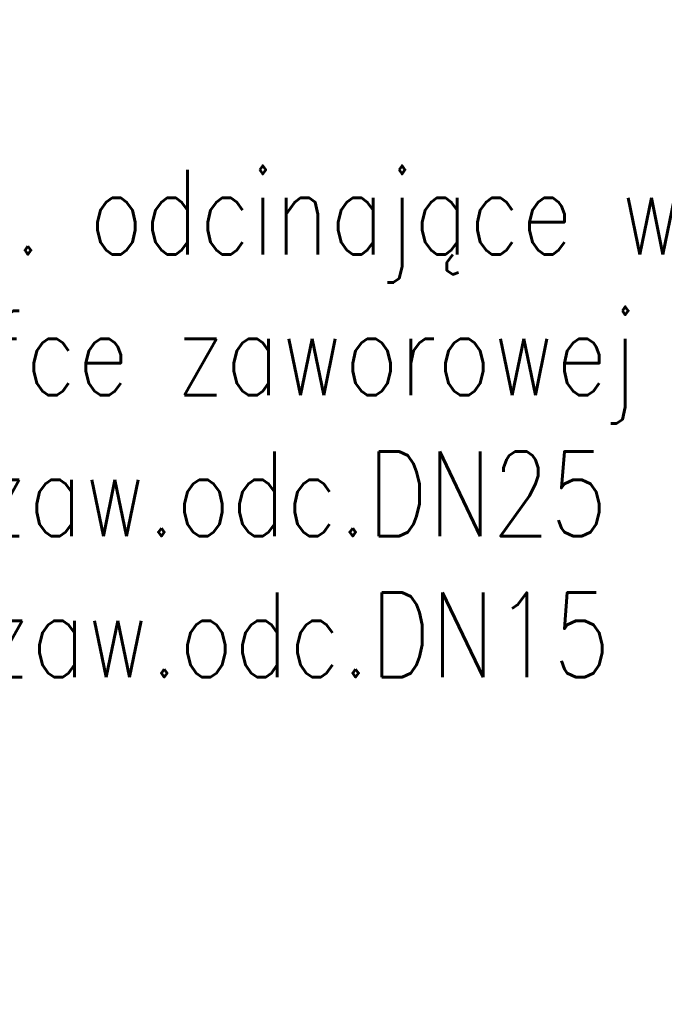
# Model space of a CAD drawing. Header units: millimetres. Extents: x 294088 to 335272, y 35511 to 100072.
# Tile 4 of 7: x 305431 to 306955, y 50125 to 52455. Entities that reach past the tile are written whole.
import ezdxf
from ezdxf import colors
from ezdxf.entities.mleader import LeaderData, LeaderLine
from ezdxf.math import Vec2, Vec3

# ---------------------------------------------------------------- set-up
doc = ezdxf.new("R2010")
doc.units = ezdxf.units.MM
doc.layers.add('__B_OPIS', color=10, linetype='Continuous', lineweight=25)
doc.layers.add('_B_OPIS', color=221, linetype='Continuous', lineweight=25)
doc.styles.add('STYL1', font='SIMPLEX.SHX', dxfattribs={"width": 0.8})

# ---------------------------------------------------------------- blocks, each defined once
blk = doc.blocks.new('_None')

msp = doc.modelspace()

# ---------------------------------------------------------------- leaders
at = {"layer": '__B_OPIS'}
ml = msp.add_multileader_mtext('Standard', dxfattribs=at)
ml.set_content('{\\f@Arial Unicode MS|b0|i0|c238|p0;\\W1;WEWNĘTRZNA JEDNOSTKA \\PPOMPY CIEPŁA}', color=256, style='STYL1')
ml.set_leader_properties(color=256)
ml.set_arrow_properties(name='NONE')
ml.build(insert=Vec2(0, 0))
ml.multileader.update_dxf_attribs({"has_text_frame": 1, "text_left_attachment_type": 6, "text_right_attachment_type": 6, "text_top_attachment_type": 0, "text_bottom_attachment_type": 0, "dogleg_length": 0.1, "arrow_head_size": 100})
ctx = ml.context
ctx.base_point, ctx.char_height, ctx.arrow_head_size, ctx.landing_gap_size, ctx.plane_origin = Vec3(305483.7515079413, 54504.4200230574, -7472.111019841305), 200, 100, 100, Vec3(347346.1044371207, 114513.6276410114, -7472.111019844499)
ctx.left_attachment, ctx.right_attachment, ctx.text_align_type, ctx.attachment_type = 6, 6, 2, 2
notes = []
notes.append((ctx, [(1, (1, 1, 0), (309468.1625584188, 54504.4200230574, -7472.111019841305), (-1, 0), 0.1, [(1, [(316966.4001173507, 50638.32869515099, -7472.111019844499), (316966.4001173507, 50638.32869515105, -7472.111019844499)], 256, [])])]))
ctx.mtext.insert, ctx.mtext.alignment, ctx.mtext.line_spacing_factor, ctx.mtext.flow_direction = Vec3(309368.0625584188, 54744.4200230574, -7472.111019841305), 3, 0.9, 5
ml = msp.add_multileader_mtext('Standard', dxfattribs=at)
ml.set_content('{\\f@Arial Unicode MS|b0|i0|c238|p0;\\W1;BOJLER ELEKTRYCZNY 300l\\PPołączony w układ z pompą ciepła \\Pwyposażony w zawór \\Pbezpieczeństwa i układ \\Ppompowy do c.w.u}', color=256, style='STYL1')
ml.set_leader_properties(color=256)
ml.set_arrow_properties(name='NONE')
ml.build(insert=Vec2(0, 0))
ml.multileader.update_dxf_attribs({"has_text_frame": 1, "text_left_attachment_type": 6, "text_right_attachment_type": 6, "text_top_attachment_type": 0, "text_bottom_attachment_type": 0, "dogleg_length": 0.1, "arrow_head_size": 100})
ctx = ml.context
ctx.base_point, ctx.char_height, ctx.arrow_head_size, ctx.landing_gap_size, ctx.plane_origin = Vec3(304978.021193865, 53564.88196111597, -7472.111019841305), 200, 100, 100, Vec3(347294.2622540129, 113574.08957907, -7472.111019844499)
ctx.left_attachment, ctx.right_attachment, ctx.text_align_type, ctx.attachment_type = 6, 6, 2, 2
notes.append((ctx, [(1, (1, 1, 0), (309416.3203753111, 53564.88196111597, -7472.111019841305), (-1, 0), 0.1, [(1, [(316914.5579342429, 49698.79063320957, -7472.111019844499), (316914.5579342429, 49698.79063320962, -7472.111019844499)], 256, [])])]))
ctx.mtext.insert, ctx.mtext.alignment, ctx.mtext.line_spacing_factor, ctx.mtext.flow_direction = Vec3(309316.2203753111, 53823.54498976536, -7472.111019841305), 3, 0.9, 5
ml = msp.add_multileader_mtext('Standard', dxfattribs=at)
ml.set_content('{\\f@Arial Unicode MS|b0|i0|c238|p0;\\W1;ZEWNĘTRZNE JEDNOSTKI \\PPOMPY CIEPŁA}', color=256, style='STYL1')
ml.set_leader_properties(color=256)
ml.set_arrow_properties(name='NONE')
ml.build(insert=Vec2(0, 0))
ml.multileader.update_dxf_attribs({"has_text_frame": 1, "text_left_attachment_type": 6, "text_right_attachment_type": 6, "text_top_attachment_type": 0, "text_bottom_attachment_type": 0, "dogleg_length": 0.1, "arrow_head_size": 100})
ctx = ml.context
ctx.base_point, ctx.char_height, ctx.arrow_head_size, ctx.landing_gap_size, ctx.plane_origin = Vec3(300757.3308804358, 49898.966317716, -7472.111019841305), 200, 100, 100, Vec3(338250.2831200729, 113530.0322993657, -7472.111019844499)
ctx.left_attachment, ctx.right_attachment, ctx.text_align_type, ctx.attachment_type = 6, 6, 2, 2
notes.append((ctx, [(1, (1, 1, 0), (304512.6832678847, 49898.966317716, -7472.111019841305), (-1, 0), 0.1, [(1, [(307870.5788003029, 49654.73335350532, -7472.111019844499), (307870.5788003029, 49654.73335350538, -7472.111019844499)], 256, [])])]))
ctx.mtext.insert, ctx.mtext.alignment, ctx.mtext.line_spacing_factor, ctx.mtext.flow_direction = Vec3(304412.5832678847, 50138.966317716, -7472.111019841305), 3, 0.9, 5
at = {"layer": '_B_OPIS'}
ml = msp.add_multileader_mtext('Standard', dxfattribs=at)
ml.set_content('{\\Fsimplex.shx|c1;Zaw. odcinające w szafce zaworowej \\Pzw:zaw.odc.DN25\\Pcw:}zaw.odc.DN15', color=256, style='STYL1')
ml.set_leader_properties(color=256)
ml.build(insert=Vec2(0, 0))
ml.multileader.update_dxf_attribs({"has_text_frame": 1, "text_left_attachment_type": 2, "text_right_attachment_type": 2, "text_top_attachment_type": 0, "text_bottom_attachment_type": 0, "dogleg_length": 0.1, "arrow_head_size": 5})
ctx = ml.context
ctx.base_point, ctx.char_height, ctx.arrow_head_size, ctx.landing_gap_size, ctx.plane_origin, ctx.plane_x_axis, ctx.plane_y_axis = Vec3(304977.5197321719, 51499.52701519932), 200, 5, 20, Vec3(314812.4840922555, 53431.63689098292), Vec3(1, 9.797174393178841e-16), Vec3(-9.797174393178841e-16, 1)
ctx.left_attachment, ctx.right_attachment = 2, 2
notes.append((ctx, [(0, (1, 1, 0), (307543.3964109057, 51499.52701519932), (-1, -9.797174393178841e-16), 301.1147739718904, [(0, [(308720.7938248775, 51131.9386298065)], 256, [])])]))
ctx.mtext.insert, ctx.mtext.text_direction, ctx.mtext.rotation, ctx.mtext.width, ctx.mtext.flow_direction = Vec3(304997.5197321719, 52099.52701519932), Vec3(1, 9.797174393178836e-16), 9.797174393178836e-16, 2933.565495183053, 5
for ctx, leaders in notes:
    for number, flags, end, landing, length, lines in leaders:
        leader = LeaderData()
        leader.index, (leader.has_last_leader_line, leader.has_dogleg_vector, leader.attachment_direction) = number, flags
        leader.last_leader_point, leader.dogleg_vector, leader.dogleg_length = Vec3(end), Vec3(landing), length
        for number, points, colour, breaks in lines:
            line = LeaderLine()
            line.index, line.vertices, line.color, line.breaks = number, Vec3.list(points), colors.encode_raw_color(colour), breaks
            leader.lines.append(line)
        ctx.leaders.append(leader)

doc.saveas('drawing.dxf')
